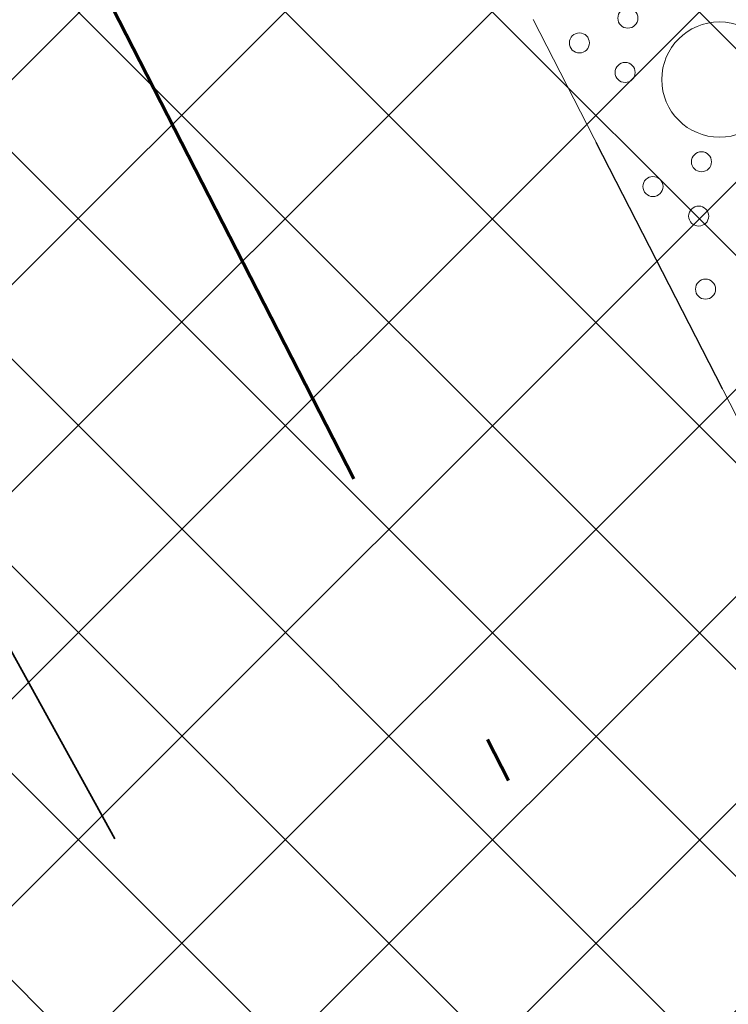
# Model space of a CAD drawing. Header units: metres. Extents: x 7472034 to 8439876, y 5890181 to 5961460.
# Tile 121 of 202: x 8439516.47 to 8439518, y 5890368.36 to 5890370.5. Entities that reach past the tile are written whole.
import ezdxf
from ezdxf import colors
from ezdxf.entities.mleader import LeaderData, LeaderLine
from ezdxf.math import Vec2, Vec3

# ---------------------------------------------------------------- set-up
doc = ezdxf.new("R2010")
doc.units = ezdxf.units.M
doc.header["$MEASUREMENT"] = 0
for name, pattern in [('$0$L218_500', [1, 0.5, -0.5]), ('ACAD_ISO03W100', [30, 12, -18]), ('CENTER', [2, 1.25, -0.25, 0.25, -0.25]), ('DASHDOT', [25.399999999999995, 12.7, -6.349999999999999, 0, -6.349999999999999]), ('DASHED', [19.049999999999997, 12.7, -6.349999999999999])]:
    doc.linetypes.add(name, pattern=pattern)
doc.layers.get('0').update_dxf_attribs({"linetype": 'CONTINUOUS', "lineweight": 5})
for name, color, linetype, lineweight in [('### Krawężnik', 6, 'CONTINUOUS', 35), ('### rzędne', 172, 'CONTINUOUS', 35), ('_a_widok', 7, 'CONTINUOUS', 5), ('_IS.KD.opis.2', 7, 'CONTINUOUS', 18), ('_IS.TCH.V.oddzialywanie', 30, 'DASHED', 60), ('_IS_kd_krata', 114, 'CONTINUOUS', 30), ('E_Kable_ziemia2', 10, 'DASHED', 35), ('KOLOR-OBIEKT', 21, 'CONTINUOUS', 13), ('ZAG-OPIS_020', 7, 'CONTINUOUS', 25)]:
    doc.layers.add(name, color=color, linetype=linetype, lineweight=lineweight)
doc.layers.add('_IS.BLOK.KD.doziemne', color=7, linetype='CONTINUOUS')
doc.styles.add('RS', font='Romans.shx', dxfattribs={"width": 0.7})
doc.styles.add('style2', font='romans.shx', dxfattribs={"width": 0.7, "oblique": 15})
pattern_1 = [(45, (967499.2092647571, -71042.97165620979), (-0.2245064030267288, 0.2245064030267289), []), (135, (967499.2092647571, -71042.97165620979), (-0.2245064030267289, -0.2245064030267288), [])]

# ---------------------------------------------------------------- blocks, each defined once
blk = doc.blocks.new('Elektryk_v3')
at = {"layer": 'E_Kable_ziemia2', "color": 1, "ltscale": 0.1}
blk.add_lwpolyline([(14.71468880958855, -85.30595095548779), (14.01066863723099, -85.05088046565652), (8.9270314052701, -87.57615146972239), (8.011594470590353, -87.25414935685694), (4.945498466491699, -81.69213084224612), (5.144465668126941, -80.80640795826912)], dxfattribs=at)
blk = doc.blocks.new('A$C1D2679FE')
at = {"layer": 'KOLOR-OBIEKT', "lineweight": 9, "ltscale": 200}
h = blk.add_hatch(dxfattribs=at)
h.set_pattern_fill('ANSI37', color=253, scale=0.1, angle=16)
h.set_pattern_definition([(61, (-7471780.020262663, -5961378.212846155), (-0.2776917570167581, 0.153927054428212), []), (151, (-7471780.020262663, -5961378.212846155), (-0.153927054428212, -0.2776917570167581), [])])
edge = h.paths.add_edge_path()
edge.add_line((196.975401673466, 33.54016214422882), (192.3495923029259, 34.13512154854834))
edge.add_line((192.3495923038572, 34.13512154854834), (187.7176397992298, 34.7308710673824))
edge.add_line((187.7176398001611, 34.7308710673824), (178.5077782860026, 36.15998750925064))
edge.add_line((178.5077782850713, 36.15998750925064), (176.6601969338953, 36.5026140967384))
edge.add_arc((181.3685569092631, 38.18527459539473), 5.000000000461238, 199.6657310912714, 261.1796204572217)
edge.add_line((180.6018702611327, 33.24440507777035), (187.358021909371, 32.19603671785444))
edge.add_line((187.3580219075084, 32.19603671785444), (192.0230219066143, 31.59603671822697))
edge.add_line((192.0230219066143, 31.59603671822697), (196.6880219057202, 30.9960367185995))
edge.add_line((196.6880219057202, 30.9960367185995), (201.9780219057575, 30.48103671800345))
edge.add_line((201.9780219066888, 30.48103671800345), (207.2680219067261, 29.96603671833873))
edge.add_line((207.2680219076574, 29.96603671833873), (216.468021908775, 29.35603671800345))
edge.add_line((216.4680219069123, 29.35603671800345), (221.8830219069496, 29.11103671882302))
edge.add_line((221.8830219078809, 29.11103671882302), (227.2980219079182, 28.86603671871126))
edge.add_line((227.2980219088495, 28.86603671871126), (233.718021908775, 28.60103671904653))
edge.add_line((233.7180219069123, 28.60103671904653), (240.1380219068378, 28.33603671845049))
edge.add_line((240.1380219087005, 28.33603671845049), (245.3280219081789, 28.076036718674))
edge.add_line((245.3280219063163, 28.076036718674), (246.1380219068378, 28.00603671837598))
edge.add_line((246.1380219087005, 28.00603671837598), (248.4280219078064, 27.98603671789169))
edge.add_line((248.4280219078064, 27.98603671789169), (251.4080219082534, 28.33603671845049))
edge.add_line((251.4080219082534, 28.33603671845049), (255.3380219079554, 29.13603671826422))
edge.add_line((255.3380219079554, 29.13603671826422), (258.1480219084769, 30.35603671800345))
edge.add_line((258.1480219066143, 30.35603671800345), (260.6280219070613, 32.076036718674))
edge.add_line((260.6280219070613, 32.076036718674), (262.7080219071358, 34.29603671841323))
edge.add_line((262.7080219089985, 34.29603671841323), (264.3880219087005, 36.826036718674))
edge.add_line((264.3880219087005, 36.826036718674), (265.608021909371, 39.59603671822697))
edge.add_line((265.6080219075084, 39.59603671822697), (266.4080219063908, 42.53603671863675))
edge.add_line((266.4080219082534, 42.53603671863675), (266.6380219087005, 45.60603671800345))
edge.add_line((266.6380219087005, 45.60603671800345), (266.3380219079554, 48.59603671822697))
edge.add_line((266.3380219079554, 48.59603671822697), (265.628021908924, 51.53603671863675))
edge.add_line((265.6280219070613, 51.53603671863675), (264.5280219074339, 54.28603671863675))
edge.add_line((264.5280219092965, 54.28603671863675), (263.3880219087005, 57.11603671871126))
edge.add_line((263.3880219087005, 57.11603671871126), (262.5430219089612, 59.47103671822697))
edge.add_line((262.5430219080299, 59.47103671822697), (261.6980219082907, 61.826036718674))
edge.add_line((261.6980219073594, 61.826036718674), (260.5980219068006, 65.15103671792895))
edge.add_line((260.5980219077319, 65.15103671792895), (259.4980219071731, 68.47603671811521))
edge.add_line((259.4980219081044, 68.47603671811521), (257.3916487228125, 67.77919145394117))
edge.add_line((257.3916487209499, 67.77919145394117), (258.1675714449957, 64.34697791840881))
edge.add_line((258.167571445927, 64.34697791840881), (259.2776264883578, 60.99158426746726))
edge.add_line((259.2776264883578, 60.99158426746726), (260.1334384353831, 58.60645156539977))
edge.add_line((260.1334384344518, 58.60645156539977), (260.9950570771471, 56.20513570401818))
edge.add_line((260.9950570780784, 56.20513570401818), (262.1522789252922, 53.33238322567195))
edge.add_line((262.1522789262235, 53.33238322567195), (263.1827648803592, 50.75616833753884))
edge.add_line((263.1827648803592, 50.75616833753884), (263.8083402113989, 48.16575780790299))
edge.add_line((263.8083402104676, 48.16575780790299), (264.0684198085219, 45.57363114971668))
edge.add_line((264.0684198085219, 45.57363114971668), (263.8734869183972, 42.97170083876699))
edge.add_line((263.8734869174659, 42.97170083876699), (263.1880731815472, 40.45280535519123))
edge.add_line((263.1880731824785, 40.45280535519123), (262.1337886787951, 38.05906103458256))
edge.add_line((262.1337886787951, 38.05906103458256), (260.6936748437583, 35.89031817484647))
edge.add_line((260.6936748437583, 35.89031817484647), (258.9457271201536, 34.02472012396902))
edge.add_line((258.9457271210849, 34.02472012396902), (256.8967191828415, 32.60363397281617))
edge.add_line((256.8967191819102, 32.60363397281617), (254.5645412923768, 31.59108698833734))
edge.add_line((254.5645412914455, 31.59108698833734), (251.0026761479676, 30.86602538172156))
edge.add_line((251.0026761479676, 30.86602538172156), (248.2893446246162, 30.54734550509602))
edge.add_line((248.2893446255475, 30.54734550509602), (246.2595893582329, 30.56507262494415))
edge.add_line((246.2595893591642, 30.56507262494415), (245.5023283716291, 30.63051493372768))
edge.add_line((245.5023283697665, 30.63051493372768), (240.2548571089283, 30.89339403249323))
edge.add_line((240.2548571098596, 30.89339403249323), (233.8236017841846, 31.1588586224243))
edge.add_line((233.8236017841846, 31.1588586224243), (227.4086662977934, 31.42364957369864))
edge.add_line((227.4086662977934, 31.42364957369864), (221.9987299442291, 31.66842047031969))
edge.add_line((221.9987299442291, 31.66842047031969), (217.4544723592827, 31.90290945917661))
edge.add_line((217.4544723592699, 31.90290945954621), (217.0910134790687, 31.92589690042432))
edge.add_line((217.0910134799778, 31.92589689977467), (214.8768218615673, 32.06593639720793))
edge.add_line((214.876821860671, 32.06593639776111), (207.0033997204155, 32.56390146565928))
edge.add_line((207.0033997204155, 32.56390146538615), (202.2260741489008, 33.02899081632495))
edge.add_line((202.2260741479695, 33.02899081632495), (196.975401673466, 33.54016214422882))
blk = doc.blocks.new('*U25')
at = {"lineweight": 5}
blk.add_line((2400, -0.6000000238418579), (3600.000047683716, -0.6000000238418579), dxfattribs=at)
for centre, radius in [((2700.000023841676, 299.4000118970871), 125), ((2490.936357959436, 183.4000118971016), 21.73927789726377), ((2840.936357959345, 183.4000118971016), 21.73927789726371), ((2593.127355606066, 124.4000118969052), 21.73927789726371), ((2943.127355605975, 124.4000118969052), 21.7392778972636), ((2490.936357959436, 65.40001189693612), 21.73927789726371), ((2840.936357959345, 65.40001189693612), 21.73927789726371), ((3090.936357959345, 65.40001189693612), 21.73927789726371)]:
    blk.add_circle(centre, radius, dxfattribs=at)
blk = doc.blocks.new('A$C2C426404')
at = {"layer": '### rzędne', "color": 0, "linetype": 'CENTER', "lineweight": 25, "insert": (75.47549001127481, 5.100298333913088), "char_height": 0.6, "attachment_point": 1, "rotation": 0.4319074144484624, "style": 'style2'}
blk.add_mtext('134,10', dxfattribs=at)
blk = doc.blocks.new('JPII.KD_aktualizacja rzędnych_20.12.2024')
at = {"linetype": 'ACAD_ISO03W100', "ltscale": 0.05, "elevation": 7.079631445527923e-07}
blk.add_lwpolyline([(8438677.694513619, 5890679.101824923), (8438679.881406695, 5890674.828945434), (8438659.051119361, 5890664.167841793), (8438656.86422629, 5890668.44072127), (8438677.694513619, 5890679.101824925)], dxfattribs=at)
at = {"layer": '_IS.TCH.V.oddzialywanie', "color": 150, "linetype": 'DASHDOT', "ltscale": 0.1, "elevation": 7.079631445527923e-07}
blk.add_lwpolyline([(8438658.703454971, 5890663.091213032), (8438680.958035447, 5890674.481281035), (8438678.042178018, 5890680.178453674), (8438655.787597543, 5890668.78838567)], close=True, dxfattribs=at)
at = {"layer": '_IS_kd_krata', "color": 124, "xscale": 0.001, "yscale": 0.001, "zscale": 0.001, "rotation": 297.1037209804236}
blk.add_blockref('*U25', (8438656.864760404, 5890668.440994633, 7.079631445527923e-07), dxfattribs=at)
at = {"layer": '_IS.KD.opis.2', "color": 0}
ml = blk.add_multileader_mtext('Standard', dxfattribs=at)
ml.set_content('Y=8438656,8642\\PX=5890668,4407', style='RS')
ml.set_leader_properties()
ml.build(insert=Vec2(0, 0))
ml.multileader.update_dxf_attribs({"text_left_attachment_type": 2, "text_right_attachment_type": 2, "dogleg_length": 2.433335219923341, "arrow_head_size": 0.25})
ctx = ml.context
ctx.base_point, ctx.char_height, ctx.arrow_head_size, ctx.landing_gap_size, ctx.plane_origin = Vec3(8438648.039896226, 5890663.962814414, 7.079631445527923e-07), 0.75, 0.25, 0.3, Vec3(8438646.93276739, 5890660.224803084, 7.079631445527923e-07)
ctx.left_attachment, ctx.right_attachment, ctx.text_align_type = 2, 2, 1
notes = []
notes.append((ctx, [(0, (1, 1, 0), (8438655.687421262, 5890663.962814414, 7.079631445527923e-07), (-1, 0), 0.2975250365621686, [(0, [(8438656.864226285, 5890668.440721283, 7.079631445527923e-07)], 0, [])])]))
ctx.mtext.insert, ctx.mtext.width, ctx.mtext.alignment, ctx.mtext.flow_direction = Vec3(8438651.714896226, 5890665.034242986, 7.079631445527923e-07), 13.59604729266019, 2, 5
ml = blk.add_multileader_mtext('Standard', dxfattribs=at)
ml.set_content('Y=8438659,0511\\PX=5890664,1678', style='RS')
ml.set_leader_properties()
ml.build(insert=Vec2(0, 0))
ml.multileader.update_dxf_attribs({"text_left_attachment_type": 2, "text_right_attachment_type": 2, "dogleg_length": 2.433335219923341, "arrow_head_size": 0.25})
ctx = ml.context
ctx.base_point, ctx.char_height, ctx.arrow_head_size, ctx.landing_gap_size, ctx.plane_origin = Vec3(8438647.961724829, 5890656.229269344, 7.079631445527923e-07), 0.75, 0.25, 0.3, Vec3(8438660.956127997, 5890664.400565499, 7.079631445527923e-07)
ctx.left_attachment, ctx.right_attachment, ctx.text_align_type = 2, 2, 1
notes.append((ctx, [(0, (1, 1, 0), (8438655.634085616, 5890656.229269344, 7.079631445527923e-07), (-1, 0), 0.3223607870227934, [(0, [(8438659.051119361, 5890664.167841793, 7.079631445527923e-07)], 0, [])])]))
ctx.mtext.insert, ctx.mtext.width, ctx.mtext.alignment, ctx.mtext.flow_direction = Vec3(8438651.63672483, 5890657.300697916, 7.079631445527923e-07), 13.59604729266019, 2, 5
for ctx, leaders in notes:
    for number, flags, end, landing, length, lines in leaders:
        leader = LeaderData()
        leader.index, (leader.has_last_leader_line, leader.has_dogleg_vector, leader.attachment_direction) = number, flags
        leader.last_leader_point, leader.dogleg_vector, leader.dogleg_length = Vec3(end), Vec3(landing), length
        for number, points, colour, breaks in lines:
            line = LeaderLine()
            line.index, line.vertices, line.color, line.breaks = number, Vec3.list(points), colors.encode_raw_color(colour), breaks
            leader.lines.append(line)
        ctx.leaders.append(leader)

msp = doc.modelspace()

# ---------------------------------------------------------------- hatches: boundary and pattern name
at = {"layer": 'KOLOR-OBIEKT', "lineweight": 9}
h = msp.add_hatch(dxfattribs=at)
h.set_pattern_fill('ANSI37', color=73, scale=0.1)
h.set_pattern_definition(pattern_1)
edge = h.paths.add_edge_path()
edge.add_arc((8439443.60123986, 5890379.17988472), 6.652831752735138, 296.7043321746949, 335.0331150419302)
edge.add_arc((8439476.194075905, 5890367.917634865), 27.87464989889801, 155.1393615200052, 162.3446315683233, ccw=False)
edge.add_arc((8439457.399943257, 5890376.211109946), 7.345078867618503, 127.98309878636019, 152.2023641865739, ccw=False)
edge.add_arc((8439457.741930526, 5890376.488713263), 7.349948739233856, 107.1989600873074, 131.4182254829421, ccw=False)
edge.add_line((8439455.568618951, 5890383.509999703), (8439473.898437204, 5890392.710084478))
edge.add_arc((8439481.742870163, 5890376.384611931), 18.11232128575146, 99.26977735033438, 115.6644084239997, ccw=False)
edge.add_line((8439478.825278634, 5890394.260401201), (8439481.377171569, 5890394.321440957))
edge.add_arc((8439482.909595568, 5890377.390082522), 17.00056533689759, 88.22393661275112, 95.17163768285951, ccw=False)
edge.add_arc((8439482.561499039, 5890405.235869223), 10.88860248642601, 274.6092070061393, 298.9976789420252)
edge.add_arc((8443006.923870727, 5883371.657126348), 7856.29059094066, 116.59181359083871, 116.61107962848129, ccw=False)
edge.add_arc((8439465.895823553, 5890431.340313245), 42.15757971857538, 305.2087751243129, 306.7865132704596)
edge.add_arc((8439488.80074795, 5890400.283338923), 3.577668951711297, 310.8590814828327, 340.7280968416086)
edge.add_line((8439492.177934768, 5890399.102523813), (8439493.275267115, 5890403.980640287))
edge.add_line((8439493.275267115, 5890403.980640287), (8439502.266345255, 5890408.28072203))
edge.add_line((8439502.266345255, 5890408.28072203), (8439504.844191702, 5890407.694009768))
edge.add_line((8439504.844191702, 5890407.694009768), (8439506.125281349, 5890405.329609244))
edge.add_arc((8439507.019670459, 5890405.776898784), 0.9999999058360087, 206.5699188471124, 283.6833393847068)
edge.add_line((8439507.256226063, 5890404.805280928), (8439511.624560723, 5890406.970734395))
edge.add_line((8439511.624560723, 5890406.970734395), (8439511.39896348, 5890407.420225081))
edge.add_line((8439511.39896348, 5890407.420225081), (8439510.561982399, 5890407.017405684))
edge.add_line((8439510.561982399, 5890407.017405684), (8439509.330427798, 5890409.481424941))
edge.add_line((8439509.330427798, 5890409.481424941), (8439512.635426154, 5890411.138401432))
edge.add_line((8439512.635426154, 5890411.138401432), (8439512.638568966, 5890411.136467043))
edge.add_line((8439512.638568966, 5890411.136467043), (8439515.998443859, 5890412.829496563))
edge.add_line((8439515.998443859, 5890412.829496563), (8439517.239018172, 5890410.325621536))
edge.add_line((8439517.239018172, 5890410.325621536), (8439513.919446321, 5890408.633274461))
edge.add_line((8439513.919446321, 5890408.633274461), (8439514.091312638, 5890408.235941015))
edge.add_line((8439514.091312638, 5890408.235941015), (8439518.839102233, 5890410.604261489))
edge.add_line((8439518.839102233, 5890410.604261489), (8439518.585943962, 5890412.843737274))
edge.add_line((8439518.585943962, 5890412.843737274), (8439518.274555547, 5890413.628049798))
edge.add_line((8439518.274555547, 5890413.628049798), (8439517.839658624, 5890414.494365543))
edge.add_line((8439517.839658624, 5890414.494365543), (8439524.310164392, 5890417.742607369))
edge.add_line((8439524.310164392, 5890417.742607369), (8439525.122207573, 5890416.124990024))
edge.add_line((8439525.122207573, 5890416.124990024), (8439526.840645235, 5890414.670893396))
edge.add_line((8439526.840645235, 5890414.670893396), (8439527.244697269, 5890414.489695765))
edge.add_arc((8439552.769967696, 5890317.570311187), 100.2242811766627, 102.79246926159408, 104.75471345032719, ccw=False)
edge.add_arc((8439529.321881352, 5890420.105147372), 4.960037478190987, 284.6730648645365, 320.3902958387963)
edge.add_arc((8435016.013859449, 5889290.11735932), 4655.555010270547, 14.00691021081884, 14.04831962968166)
edge.add_line((8439532.327549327, 5890420.207226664), (8439525.877549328, 5890423.127226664))
edge.add_line((8439525.877549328, 5890423.127226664), (8439431.028022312, 5890376.803268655))
edge.add_line((8439431.028022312, 5890376.803268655), (8439435.479127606, 5890375.417226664))
edge.add_line((8439435.479127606, 5890375.417226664), (8439446.590932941, 5890373.236661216))
edge = h.paths.add_edge_path()
edge.add_arc((8439530.228804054, 5890405.916425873), 3.001836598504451, 99.44813666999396, 208.2631515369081)
edge.add_line((8439527.5848402, 5890404.494990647), (8439533.209264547, 5890393.206690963))
edge.add_line((8439533.209264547, 5890393.206690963), (8439519.17443581, 5890386.185049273))
edge.add_line((8439519.17443581, 5890386.185049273), (8439523.57812012, 5890377.411604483))
edge.add_line((8439523.57812012, 5890377.411604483), (8439517.455507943, 5890374.324033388))
edge.add_line((8439517.455507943, 5890374.324033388), (8439517.445860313, 5890374.319191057))
edge.add_line((8439517.445860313, 5890374.319191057), (8439517.33905848, 5890374.265585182))
edge.add_line((8439517.33905848, 5890374.265585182), (8439516.815779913, 5890375.308140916))
edge.add_line((8439516.815779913, 5890375.308140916), (8439511.370501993, 5890372.574998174))
edge.add_line((8439511.370501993, 5890372.574998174), (8439511.888417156, 5890371.529804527))
edge.add_line((8439511.888417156, 5890371.529804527), (8439506.425671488, 5890368.787948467))
edge.add_line((8439506.425671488, 5890368.787948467), (8439505.890341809, 5890369.841556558))
edge.add_line((8439505.890341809, 5890369.841556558), (8439505.8884594, 5890369.869391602))
edge.add_line((8439505.8884594, 5890369.869391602), (8439500.283276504, 5890366.97762632))
edge.add_line((8439500.283276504, 5890366.97762632), (8439519.478066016, 5890366.160130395))
edge.add_line((8439519.478066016, 5890366.160130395), (8439542.767549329, 5890378.417226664))
edge.add_line((8439542.767549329, 5890378.417226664), (8439538.675788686, 5890394.802262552))
edge.add_line((8439538.675788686, 5890394.802262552), (8439537.066416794, 5890401.238139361))
edge.add_line((8439537.066416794, 5890401.238139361), (8439535.557306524, 5890407.69906358))
edge.add_arc((8439531.145391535, 5890400.872499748), 8.128158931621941, 57.12596579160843, 99.98506404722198)
edge = h.paths.add_edge_path()
edge.add_line((8439470.194509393, 5890384.137651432), (8439461.355169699, 5890379.697090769))
edge.add_line((8439461.355169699, 5890379.697090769), (8439460.080861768, 5890379.068371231))
edge.add_line((8439460.080861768, 5890379.068371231), (8439457.869254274, 5890377.642639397))
edge.add_arc((8439460.609507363, 5890373.444653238), 5.013190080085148, 123.1346622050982, 204.022759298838)
edge.add_line((8439456.030540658, 5890371.403786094), (8439459.447549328, 5890370.707226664))
edge.add_line((8439459.447549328, 5890370.707226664), (8439480.497107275, 5890367.736747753))
edge.add_line((8439480.497107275, 5890367.736747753), (8439497.963342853, 5890367.082590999))
edge.add_line((8439497.963342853, 5890367.082590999), (8439496.62020549, 5890369.722641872))
edge.add_line((8439496.62020549, 5890369.722641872), (8439494.91788047, 5890373.087302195))
edge.add_arc((8439489.468037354, 5890366.363615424), 8.654984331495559, 50.97371617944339, 58.22889977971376)
edge.add_line((8439494.025120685, 5890373.721722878), (8439490.036071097, 5890376.575637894))
edge.add_line((8439490.036071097, 5890376.575637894), (8439489.954459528, 5890375.592465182))
edge.add_line((8439489.954459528, 5890375.592465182), (8439490.917133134, 5890375.538648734))
edge.add_line((8439490.917133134, 5890375.538648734), (8439490.678913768, 5890371.956837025))
edge.add_line((8439490.678913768, 5890371.956837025), (8439482.55041443, 5890372.440399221))
edge.add_line((8439482.55041443, 5890372.440399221), (8439482.851718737, 5890376.020734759))
edge.add_line((8439482.851718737, 5890376.020734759), (8439487.354100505, 5890375.749064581))
edge.add_line((8439487.354100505, 5890375.749064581), (8439487.521080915, 5890378.34061919))
edge.add_line((8439487.521080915, 5890378.34061919), (8439481.803471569, 5890382.401025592))
edge.add_arc((8439487.942466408, 5890392.088814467), 11.46911116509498, 231.6002274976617, 237.6382272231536, ccw=False)
edge.add_line((8439480.818489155, 5890383.100518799), (8439480.351152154, 5890383.41057529))
edge.add_line((8439480.351152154, 5890383.41057529), (8439479.210044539, 5890382.939428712))
edge.add_line((8439479.210044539, 5890382.939428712), (8439480.412913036, 5890383.399613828))
edge.add_arc((8439474.682487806, 5890375.167564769), 10.03017472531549, 55.15777404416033, 116.5800473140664)
h.paths.add_polyline_path([(8439461.898919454, 5890370.792156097), (8439462.257176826, 5890373.552492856)], flags=16)
h = msp.add_hatch(dxfattribs=at)
h.set_pattern_fill('ANSI37', color=253, scale=0.1)
h.set_pattern_definition(pattern_1)
edge = h.paths.add_edge_path()
edge.add_arc((8439529.163071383, 5890420.279666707), 5.193757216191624, 276.50229096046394, 320.0240354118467, ccw=False)
edge.add_line((8439529.751227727, 5890415.119319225), (8439525.812744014, 5890414.153171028))
edge.add_line((8439525.812744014, 5890414.153171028), (8439519.208160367, 5890410.804184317))
edge.add_line((8439519.208160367, 5890410.804184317), (8439517.988028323, 5890410.126512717))
edge.add_line((8439517.988028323, 5890410.126512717), (8439514.091312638, 5890408.235941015))
edge.add_line((8439514.091312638, 5890408.235941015), (8439511.613697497, 5890406.992378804))
edge.add_line((8439511.613697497, 5890406.992378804), (8439509.258949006, 5890405.810485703))
edge.add_line((8439509.258949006, 5890405.810485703), (8439507.371756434, 5890404.83508177))
edge.add_arc((8439506.940777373, 5890405.737469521), 1.000023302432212, 206.5712342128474, 295.5290722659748, ccw=False)
edge.add_line((8439506.046377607, 5890405.290148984), (8439504.844186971, 5890407.693988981))
edge.add_line((8439504.844186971, 5890407.693988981), (8439502.261629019, 5890408.281795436))
edge.add_line((8439502.261629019, 5890408.281795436), (8439499.350132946, 5890407.011538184))
edge.add_line((8439499.350132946, 5890407.011538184), (8439493.30510976, 5890403.995621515))
edge.add_line((8439493.30510976, 5890403.995621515), (8439492.177918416, 5890399.102451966))
edge.add_arc((8439488.801253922, 5890400.282879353), 3.577047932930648, 293.05521913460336, 340.73119789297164, ccw=False)
edge.add_line((8439490.202090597, 5890396.991537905), (8439487.801423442, 5890395.78932472))
edge.add_arc((8439482.51122255, 5890404.317896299), 10.03607286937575, 278.1216072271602, 301.8109775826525, ccw=False)
edge.add_line((8439483.9290645, 5890394.382480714), (8439478.825278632, 5890394.260401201))
edge.add_arc((8439481.742870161, 5890376.384611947), 18.11232126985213, 99.26977735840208, 115.6644084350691)
edge.add_line((8439473.898437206, 5890392.710084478), (8439455.537130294, 5890383.494194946))
edge.add_arc((8439458.368862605, 5890375.380272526), 8.593860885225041, 109.2388197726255, 150.5606865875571)
edge.add_line((8439450.884668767, 5890379.604167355), (8439456.921008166, 5890377.849276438))
edge.add_line((8439456.921008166, 5890377.849276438), (8439458.055979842, 5890377.519316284))
edge.add_arc((8439462.056345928, 5890374.376166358), 5.087466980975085, 112.4172144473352, 141.842727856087, ccw=False)
edge.add_line((8439460.116249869, 5890379.079181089), (8439470.201913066, 5890384.141371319))
edge.add_arc((8439474.670732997, 5890375.058466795), 10.12272227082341, 52.60385305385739, 116.19734301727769, ccw=False)
edge.add_line((8439480.818489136, 5890383.100518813), (8439494.035062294, 5890373.735722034))
edge.add_arc((8439499.404929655, 5890380.165137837), 8.376924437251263, 230.1312663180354, 239.1071883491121)
edge.add_arc((8439492.046879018, 5890368.073539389), 5.778072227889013, 28.405105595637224, 58.05675779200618, ccw=False)
edge.add_line((8439497.129307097, 5890370.822183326), (8439498.920012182, 5890367.249241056))
edge.add_line((8439498.920012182, 5890367.249241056), (8439502.137476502, 5890368.864147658))
edge.add_line((8439502.137476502, 5890368.864147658), (8439500.881438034, 5890371.366619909))
edge.add_arc((8439501.41146424, 5890371.651481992), 0.6017260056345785, 32.69127385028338, 208.2557647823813, ccw=False)
edge.add_line((8439501.917872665, 5890371.97648152), (8439503.213570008, 5890369.395299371))
edge.add_line((8439503.213570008, 5890369.395299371), (8439521.788261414, 5890378.745992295))
edge.add_line((8439521.788261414, 5890378.745992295), (8439512.863585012, 5890396.520876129))
edge.add_arc((8439515.497668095, 5890397.863594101), 2.956566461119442, 115.92003145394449, 207.0101116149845, ccw=False)
edge.add_line((8439514.20530482, 5890400.522744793), (8439524.043376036, 5890405.489377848))
edge.add_line((8439524.043376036, 5890405.489377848), (8439526.586557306, 5890407.103247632))
edge.add_line((8439526.586557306, 5890407.103247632), (8439529.129738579, 5890408.717117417))
edge.add_arc((8439531.212438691, 5890401.016589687), 7.97720296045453, 58.08019787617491, 105.13424418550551, ccw=False)
edge.add_line((8439535.43023892, 5890407.787551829), (8439533.14312037, 5890416.942853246))
edge = h.paths.add_edge_path(flags=16)
edge.add_line((8439502.061371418, 5890393.458260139), (8439496.04637926, 5890390.43770596))
edge.add_arc((8439496.464019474, 5890389.751908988), 0.8029575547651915, 121.3407965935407, 301.694103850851)
edge.add_line((8439496.8858806, 5890389.068700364), (8439502.900872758, 5890392.089254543))
edge.add_arc((8439502.27990767, 5890392.650368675), 0.83692694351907, 317.898520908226, 465.1363795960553)
edge = h.paths.add_edge_path(flags=16)
edge.add_line((8439505.00109902, 5890384.089630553), (8439500.444638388, 5890381.798632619))
edge.add_arc((8439500.084983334, 5890382.51322949), 0.8000002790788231, 116.620304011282, 296.7160130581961, ccw=False)
edge.add_line((8439499.72652247, 5890383.228426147), (8439504.283989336, 5890385.517420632))
edge.add_arc((8439504.642916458, 5890384.80371257), 0.7988791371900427, -63.361719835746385, 116.69803695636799, ccw=False)
at = {"layer": 'KOLOR-OBIEKT', "lineweight": 9, "ltscale": 200}
h = msp.add_hatch(dxfattribs=at)
h.set_pattern_fill('ANSI37', color=231, scale=0.1)
h.set_pattern_definition([(45, (967499.202946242, -71042.94610979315), (-0.2245064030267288, 0.2245064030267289), []), (135, (967499.202946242, -71042.94610979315), (-0.2245064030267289, -0.2245064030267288), [])])
edge = h.paths.add_edge_path()
edge.add_line((8439512.863585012, 5890396.520876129), (8439521.788261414, 5890378.745992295))
edge.add_line((8439521.788261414, 5890378.745992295), (8439503.213570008, 5890369.395299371))
edge.add_line((8439503.213570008, 5890369.395299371), (8439501.917872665, 5890371.97648152))
edge.add_arc((8439501.411425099, 5890371.65154851), 0.6017230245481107, 32.6839302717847, 208.2631083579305)
edge.add_line((8439500.881438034, 5890371.366619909), (8439502.137476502, 5890368.864147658))
edge.add_line((8439502.137476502, 5890368.864147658), (8439498.920012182, 5890367.249241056))
edge.add_line((8439498.920012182, 5890367.249241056), (8439497.129307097, 5890370.822183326))
edge.add_line((8439497.129307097, 5890370.822183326), (8439495.555644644, 5890372.655868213))
edge.add_line((8439495.555644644, 5890372.655868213), (8439494.901445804, 5890373.120452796))
edge.add_line((8439494.901445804, 5890373.120452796), (8439497.963342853, 5890367.082590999))
edge.add_line((8439497.963342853, 5890367.082590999), (8439500.283276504, 5890366.97762632))
edge.add_line((8439500.283276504, 5890366.97762632), (8439505.893878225, 5890369.872187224))
edge.add_line((8439505.893878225, 5890369.872187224), (8439506.425671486, 5890368.787948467))
edge.add_line((8439506.425671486, 5890368.787948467), (8439511.888417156, 5890371.529804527))
edge.add_line((8439511.888417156, 5890371.529804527), (8439511.370501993, 5890372.574998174))
edge.add_line((8439511.370501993, 5890372.574998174), (8439516.815852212, 5890375.308177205))
edge.add_line((8439516.815852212, 5890375.308177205), (8439517.338986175, 5890374.26554889))
edge.add_line((8439517.338986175, 5890374.26554889), (8439523.580028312, 5890377.407811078))
edge.add_line((8439523.580028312, 5890377.407811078), (8439519.172527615, 5890386.188842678))
edge.add_line((8439519.172527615, 5890386.188842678), (8439530.098737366, 5890391.695090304))
edge.add_line((8439530.098737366, 5890391.695090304), (8439523.347480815, 5890405.140094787))
edge.add_line((8439523.347480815, 5890405.140094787), (8439514.198986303, 5890400.548291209))
edge.add_arc((8439515.544616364, 5890397.867007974), 3.00000000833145, 116.6502652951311, 206.6609883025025)
h.paths.add_polyline_path([(8439514.64326723, 5890399.651613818), (8439522.901414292, 5890403.796535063), (8439528.750976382, 5890392.142141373), (8439520.49282829, 5890387.997219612)], flags=16)

# ---------------------------------------------------------------- linework, layer by layer
at = {"linetype": 'ACAD_ISO03W100', "ltscale": 0.05, "elevation": 7.079631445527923e-07}
msp.add_lwpolyline([(8439537.315759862, 5890383.29461513), (8439539.502652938, 5890379.02173564), (8439518.672365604, 5890368.360632), (8439516.485472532, 5890372.633511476), (8439537.315759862, 5890383.294615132)], dxfattribs=at)
at = {"layer": '_IS.TCH.V.oddzialywanie', "color": 150, "linetype": 'DASHDOT', "ltscale": 0.1, "elevation": 7.079631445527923e-07}
msp.add_lwpolyline([(8439518.324701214, 5890367.284003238), (8439540.57928169, 5890378.674071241), (8439537.66342426, 5890384.37124388), (8439515.408843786, 5890372.981175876)], close=True, dxfattribs=at)

# ---------------------------------------------------------------- block references
at = {"layer": '### Krawężnik', "color": 1, "linetype": 'Continuous', "lineweight": 60, "ltscale": 0.2}
msp.add_blockref('A$C1D2679FE', (8439279.223208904, 5890335.266736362), dxfattribs=at)
at = {"layer": '_a_widok', "color": 0, "linetype": 'Continuous', "lineweight": 60, "ltscale": 0.2}
msp.add_blockref('A$C2C426404', (8439438.733810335, 5890365.88383195), dxfattribs=at)
msp.add_blockref('A$C2C426404', (8439438.733810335, 5890365.88383195), dxfattribs=at)
at = {"layer": '_IS.BLOK.KD.doziemne', "linetype": '$0$L218_500'}
msp.add_blockref('JPII.KD_aktualizacja rzędnych_20.12.2024', (859.6212462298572, -295.8072097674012), dxfattribs=at)
at = {"layer": '_IS_kd_krata', "color": 124, "xscale": 0.001, "yscale": 0.001, "zscale": 0.001, "rotation": 297.1037209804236}
msp.add_blockref('*U25', (8439516.486006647, 5890372.63378484, 7.079631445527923e-07), dxfattribs=at)
at = {"layer": 'ZAG-OPIS_020', "lineweight": 25}
msp.add_blockref('Elektryk_v3', (8439509.580092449, 5890454.305613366), dxfattribs=at)

# ---------------------------------------------------------------- leaders
ml = msp.add_multileader_mtext('Standard', dxfattribs=at)
ml.set_content('{\\Fsimplex|c0;\\C0;.\\P\\pxi-3,l4,qc,t4;\\A1;\\Fromans|c238;\\C256;proj.^Izłącze kablowe\\Pwg odr. opracowania\\P\\pi0,l0,q*,tz;\\A0;\\Fsimplex|c0;\\C0;PGE Dystrybucja S.A.}', color=256, style='RS')
ml.set_leader_properties()
ml.build(insert=Vec2(0, 0))
ml.multileader.update_dxf_attribs({"text_left_attachment_type": 2, "text_right_attachment_type": 2, "dogleg_length": 0.2, "arrow_head_size": 0.25})
ctx = ml.context
ctx.base_point, ctx.char_height, ctx.arrow_head_size, ctx.landing_gap_size, ctx.plane_origin = Vec3(8439527.549327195, 5890362.353265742), 0.75, 0.25, 0.1, Vec3(8439518.527692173, 5890374.960863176)
ctx.left_attachment, ctx.right_attachment, ctx.text_align_type = 2, 2, 1
notes = []
notes.append((ctx, [(0, (1, 1, 0), (8439526.746282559, 5890362.353265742), (1, 0), 0.8030446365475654, [(3, [(8439524.373133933, 5890368.751281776)], 0, [])])]))
ctx.mtext.insert, ctx.mtext.width, ctx.mtext.defined_height, ctx.mtext.alignment, ctx.mtext.flow_direction = Vec3(8439531.836827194, 5890364.728265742), 47.72110744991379, 9.994549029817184, 2, 5
for ctx, leaders in notes:
    for number, flags, end, landing, length, lines in leaders:
        leader = LeaderData()
        leader.index, (leader.has_last_leader_line, leader.has_dogleg_vector, leader.attachment_direction) = number, flags
        leader.last_leader_point, leader.dogleg_vector, leader.dogleg_length = Vec3(end), Vec3(landing), length
        for number, points, colour, breaks in lines:
            line = LeaderLine()
            line.index, line.vertices, line.color, line.breaks = number, Vec3.list(points), colors.encode_raw_color(colour), breaks
            leader.lines.append(line)
        ctx.leaders.append(leader)

doc.saveas('drawing.dxf')
